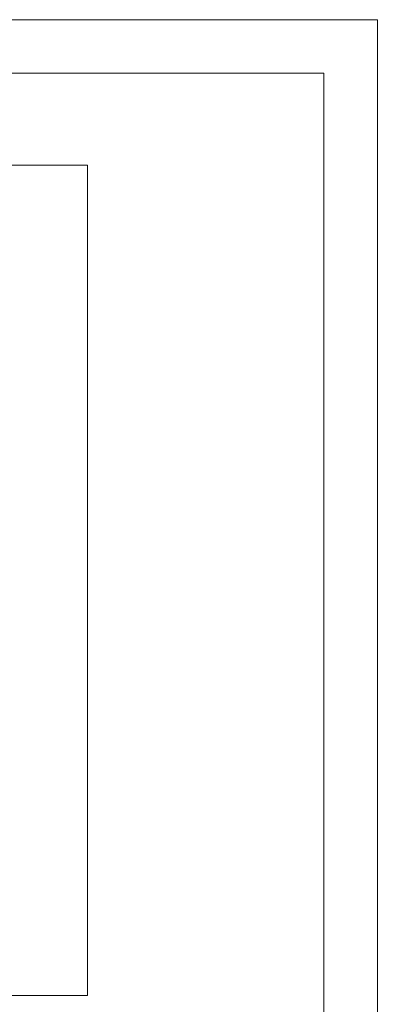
# Model space of a CAD drawing. Header units: millimetres. Extents: x 739 to 2419, y 424 to 1092.
# Tile 58 of 58: x 2354 to 2419, y 915 to 1092. Entities that reach past the tile are written whole.
import ezdxf

# ---------------------------------------------------------------- set-up
doc = ezdxf.new("R2010")
doc.units = ezdxf.units.MM
doc.layers.add('5', color=7, linetype='Continuous', lineweight=35)

msp = doc.modelspace()

# ---------------------------------------------------------------- linework, layer by layer
at = {"color": 3, "lineweight": 5}
msp.add_lwpolyline([(2034.624306, 1065.773218), (2366.520641, 1065.773218), (2366.520641, 916.640678), (2034.624306, 916.640678)], close=True, dxfattribs=at)
at = {"layer": '5', "lineweight": 5}
for p, q in [((1612.226852, 1091.878042), (2418.624306, 1091.878042)), ((2418.624306, 521.639842), (2418.624306, 1091.878042)), ((1660.2267, 1082.278072), (2409.024337, 1082.278072)), ((2409.024337, 531.239811), (2409.024337, 1082.278072))]:
    msp.add_line(p, q, dxfattribs=at)

doc.saveas('drawing.dxf')
